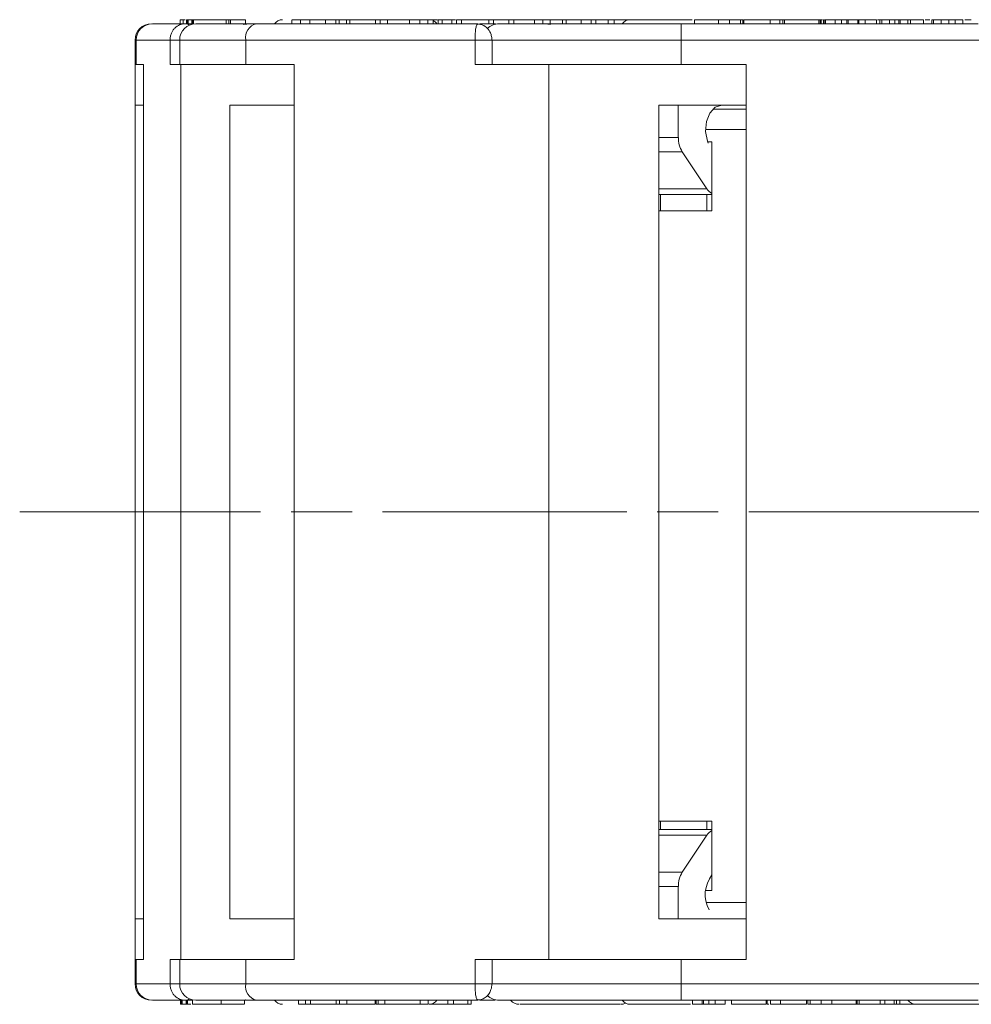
# Model space of a CAD drawing. Header units: millimetres. Extents: x 3578 to 4080, y -235 to 116.
# Tile 3 of 34: x 3746 to 3793, y -150 to -102. Entities that reach past the tile are written whole.
import ezdxf

# ---------------------------------------------------------------- set-up
doc = ezdxf.new("R2010")
doc.units = ezdxf.units.MM
doc.linetypes.add('ACAD_ISO08W100', pattern=[36, 24, -3, 6, -3])
doc.linetypes.add('CENTER', pattern=[0.6, 0.375, -0.075, 0.075, -0.075])
doc.layers.add('中心线', color=1, linetype='CENTER', lineweight=25)

msp = doc.modelspace()

# ---------------------------------------------------------------- linework, layer by layer
at = {"color": 7, "linetype": 'Continuous', "lineweight": 15}
for p, q in [((3753.754, -102.046), (3753.754, -102.246)), ((3753.758, -102.246), (3753.758, -102.046)), ((3753.913, -102.246), (3753.913, -102.046)), ((3754.067, -102.246), (3754.067, -102.046)), ((3754.119, -102.046), (3754.067, -102.046)), ((3754.119, -102.246), (3754.119, -102.046)), ((3754.144, -102.046), (3754.119, -102.046)), ((3754.144, -102.246), (3754.144, -102.046)), ((3754.33, -102.046), (3754.144, -102.046)), ((3754.33, -102.246), (3754.33, -102.046)), ((3754.365, -102.046), (3754.33, -102.046)), ((3754.365, -102.246), (3754.365, -102.046)), ((3754.418, -102.046), (3754.365, -102.046)), ((3754.418, -102.246), (3754.418, -102.046)), ((3756.026, -102.046), (3754.418, -102.046)), ((3756.026, -102.046), (3756.026, -102.246)), ((3756.026, -102.046), (3756.145, -102.046)), ((3756.145, -102.246), (3756.145, -102.046)), ((3756.145, -102.046), (3756.229, -102.046)), ((3756.229, -102.246), (3756.229, -102.046)), ((3756.815, -102.046), (3756.792, -102.046)), ((3756.978, -102.246), (3756.978, -102.046)), ((3759.252, -102.046), (3759.252, -102.246)), ((3759.67, -102.246), (3759.67, -102.046)), ((3760.128, -102.246), (3760.128, -102.046)), ((3760.909, -102.246), (3760.909, -102.046)), ((3761.416, -102.246), (3761.416, -102.046)), ((3761.573, -102.046), (3761.416, -102.046)), ((3761.573, -102.246), (3761.573, -102.046)), ((3761.931, -102.046), (3761.573, -102.046)), ((3761.931, -102.246), (3761.931, -102.046)), ((3762.097, -102.046), (3761.931, -102.046)), ((3762.097, -102.246), (3762.097, -102.046)), ((3763.362, -102.046), (3762.097, -102.046)), ((3763.362, -102.246), (3763.362, -102.046)), ((3763.599, -102.046), (3763.362, -102.046)), ((3763.599, -102.246), (3763.599, -102.046)), ((3763.958, -102.046), (3763.599, -102.046)), ((3763.958, -102.246), (3763.958, -102.046)), ((3765.037, -102.046), (3763.958, -102.046)), ((3765.037, -102.046), (3765.037, -102.246)), ((3765.547, -102.246), (3765.547, -102.046)), ((3765.547, -102.046), (3765.927, -102.046)), ((3766.011, -102.046), (3765.927, -102.046)), ((3765.927, -102.246), (3765.927, -102.046)), ((3766.191, -102.246), (3766.191, -102.046)), ((3766.411, -102.046), (3766.191, -102.046)), ((3766.443, -102.046), (3766.443, -102.246)), ((3766.647, -102.246), (3766.647, -102.046)), ((3767.122, -102.046), (3767.122, -102.246)), ((3767.341, -102.246), (3767.341, -102.046)), ((3767.59, -102.046), (3767.341, -102.046)), ((3767.59, -102.246), (3767.59, -102.046)), ((3768.927, -102.046), (3767.59, -102.046)), ((3768.927, -102.046), (3768.927, -102.246)), ((3768.927, -102.046), (3769.156, -102.046)), ((3769.156, -102.246), (3769.156, -102.046)), ((3769.263, -102.046), (3769.156, -102.046)), ((3769.918, -102.246), (3769.918, -102.046)), ((3769.918, -102.046), (3770.166, -102.046)), ((3770.166, -102.246), (3770.166, -102.046)), ((3771.179, -102.046), (3770.166, -102.046)), ((3771.179, -102.246), (3771.179, -102.046)), ((3771.953, -102.046), (3771.179, -102.046)), ((3771.584, -102.046), (3771.584, -102.246)), ((3771.953, -102.246), (3771.953, -102.046)), ((3771.953, -102.046), (3772.553, -102.046)), ((3772.553, -102.246), (3772.553, -102.046)), ((3772.741, -102.046), (3772.553, -102.046)), ((3772.741, -102.246), (3772.741, -102.046)), ((3773.467, -102.046), (3772.741, -102.046)), ((3773.467, -102.246), (3773.467, -102.046)), ((3773.965, -102.046), (3773.467, -102.046)), ((3773.965, -102.046), (3773.965, -102.246)), ((3773.965, -102.046), (3774.194, -102.046)), ((3774.194, -102.246), (3774.194, -102.046)), ((3774.377, -102.046), (3774.194, -102.046)), ((3774.804, -102.246), (3774.804, -102.046)), ((3775.091, -102.046), (3774.804, -102.046)), ((3775.091, -102.246), (3775.091, -102.046)), ((3775.954, -102.046), (3775.091, -102.046)), ((3776.645, -102.046), (3776.362, -102.046)), ((3779.042, -102.246), (3779.042, -102.046)), ((3780.232, -102.246), (3780.232, -102.046)), ((3780.759, -102.246), (3780.759, -102.046)), ((3781.303, -102.246), (3781.303, -102.046)), ((3781.414, -102.246), (3781.414, -102.046)), ((3781.46, -102.246), (3781.46, -102.046)), ((3781.476, -102.046), (3781.46, -102.046)), ((3781.476, -102.246), (3781.476, -102.046)), ((3782.758, -102.046), (3781.476, -102.046)), ((3782.758, -102.246), (3782.758, -102.046)), ((3783.239, -102.046), (3782.758, -102.046)), ((3783.239, -102.246), (3783.239, -102.046)), ((3783.382, -102.046), (3783.239, -102.046)), ((3783.461, -102.046), (3783.351, -102.046)), ((3783.382, -102.246), (3783.382, -102.046)), ((3783.461, -102.246), (3783.461, -102.046)), ((3785.16, -102.046), (3783.461, -102.046)), ((3785.16, -102.246), (3785.16, -102.046)), ((3785.16, -102.046), (3785.227, -102.046)), ((3785.227, -102.246), (3785.227, -102.046)), ((3785.227, -102.046), (3785.265, -102.046)), ((3785.265, -102.246), (3785.265, -102.046)), ((3785.265, -102.046), (3785.34, -102.046)), ((3785.38, -102.246), (3785.38, -102.046)), ((3785.457, -102.246), (3785.457, -102.046)), ((3785.478, -102.046), (3785.457, -102.046)), ((3785.478, -102.246), (3785.478, -102.046)), ((3785.959, -102.046), (3785.478, -102.046)), ((3785.959, -102.246), (3785.959, -102.046)), ((3786.431, -102.046), (3786.053, -102.046)), ((3786.278, -102.246), (3786.278, -102.046)), ((3786.535, -102.246), (3786.535, -102.046)), ((3786.6, -102.246), (3786.6, -102.046)), ((3786.6, -102.046), (3787.081, -102.046)), ((3787.081, -102.246), (3787.081, -102.046)), ((3787.119, -102.046), (3787.081, -102.046)), ((3787.122, -102.046), (3787.122, -102.246)), ((3787.122, -102.046), (3787.431, -102.046)), ((3787.431, -102.246), (3787.431, -102.046)), ((3787.49, -102.046), (3787.431, -102.046)), ((3787.994, -102.246), (3787.994, -102.046)), ((3788.046, -102.046), (3788.151, -102.046)), ((3788.151, -102.246), (3788.151, -102.046)), ((3788.151, -102.046), (3788.245, -102.046)), ((3788.249, -102.246), (3788.249, -102.046)), ((3788.634, -102.046), (3788.249, -102.046)), ((3788.634, -102.246), (3788.634, -102.046)), ((3788.87, -102.046), (3788.855, -102.046)), ((3788.889, -102.246), (3788.889, -102.046)), ((3789.095, -102.246), (3789.095, -102.046)), ((3789.147, -102.246), (3789.147, -102.046)), ((3789.531, -102.046), (3789.147, -102.046)), ((3789.531, -102.246), (3789.531, -102.046)), ((3789.666, -102.046), (3789.531, -102.046)), ((3789.666, -102.046), (3789.666, -102.246)), ((3790.307, -102.046), (3789.666, -102.046)), ((3790.307, -102.246), (3790.307, -102.046)), ((3790.418, -102.046), (3790.389, -102.046)), ((3790.615, -102.046), (3790.421, -102.046)), ((3790.707, -102.246), (3790.707, -102.046)), ((3790.791, -102.046), (3790.707, -102.046)), ((3790.791, -102.246), (3790.791, -102.046)), ((3791.166, -102.046), (3790.791, -102.046)), ((3791.166, -102.046), (3791.166, -102.246)), ((3791.555, -102.246), (3791.555, -102.046)), ((3791.555, -102.046), (3791.866, -102.046)), ((3791.866, -102.246), (3791.866, -102.046)), ((3791.866, -102.046), (3792.241, -102.046)), ((3792.241, -102.246), (3792.241, -102.046)), ((3753.996, -102.246), (3752.394, -102.246)), ((3753.996, -102.246), (3754.363, -102.246)), ((3757.18, -102.255), (3756.856, -102.276)), ((3757.037, -102.263), (3757.144, -102.246)), ((3768.393, -102.246), (3757.513, -102.246)), ((3768.369, -102.269), (3768.393, -102.246)), ((3771.957, -102.283), (3771.697, -102.255)), ((3771.758, -102.246), (3771.957, -102.283)), ((3778.382, -102.246), (3778.382, -103.046)), ((3792.988, -102.246), (3778.382, -102.246)), ((3751.54, -103.046), (3751.54, -104.246)), ((3751.599, -103.046), (3751.54, -103.046)), ((3751.599, -104.246), (3751.599, -103.046)), ((3751.599, -103.046), (3753.26, -103.046)), ((3753.26, -103.046), (3753.26, -104.246)), ((3753.734, -103.046), (3753.26, -103.046)), ((3753.734, -103.046), (3753.734, -104.246)), ((3756.979, -103.046), (3753.734, -103.046)), ((3756.979, -104.246), (3756.979, -103.046)), ((3756.979, -103.046), (3768.255, -103.046)), ((3768.255, -103.046), (3768.255, -104.246)), ((3769.089, -103.046), (3768.255, -103.046)), ((3769.089, -104.246), (3769.089, -103.046)), ((3778.382, -103.046), (3769.089, -103.046)), ((3778.382, -104.246), (3778.382, -103.046)), ((3778.382, -103.046), (3793.52, -103.046)), ((3751.54, -104.246), (3751.54, -106.246)), ((3751.599, -104.246), (3751.54, -104.246)), ((3751.599, -104.246), (3751.95, -104.246)), ((3751.95, -148.246), (3751.95, -104.246)), ((3753.26, -104.246), (3753.793, -104.246)), ((3753.793, -104.246), (3753.793, -148.246)), ((3756.979, -104.246), (3753.793, -104.246)), ((3756.979, -104.246), (3759.363, -104.246)), ((3759.363, -148.246), (3759.363, -104.246)), ((3768.255, -104.246), (3771.877, -104.246)), ((3771.877, -104.246), (3778.382, -104.246)), ((3771.877, -104.246), (3771.877, -148.246)), ((3778.382, -104.246), (3781.583, -104.246)), ((3781.583, -148.246), (3781.583, -104.246)), ((3751.95, -106.246), (3751.54, -106.246)), ((3751.54, -146.246), (3751.54, -106.246)), ((3759.363, -106.246), (3756.202, -106.246)), ((3756.202, -146.246), (3756.202, -106.246)), ((3781.583, -106.246), (3777.283, -106.246)), ((3777.283, -146.246), (3777.283, -106.246)), ((3778.249, -107.832), (3778.249, -106.246)), ((3781.583, -106.446), (3779.942, -106.446)), ((3779.584, -107.446), (3781.583, -107.446)), ((3777.283, -107.832), (3778.249, -107.832)), ((3779.904, -108.046), (3779.691, -108.046)), ((3779.904, -111.446), (3779.904, -108.046)), ((3778.445, -108.539), (3777.283, -108.539)), ((3779.655, -110.353), (3778.445, -108.539)), ((3777.283, -110.353), (3779.655, -110.353)), ((3777.283, -110.646), (3779.904, -110.646)), ((3777.287, -110.646), (3777.287, -111.446)), ((3777.38, -111.446), (3777.38, -110.646)), ((3779.651, -111.446), (3779.651, -110.646)), ((3777.283, -111.446), (3779.904, -111.446)), ((3779.904, -141.446), (3777.283, -141.446)), ((3777.287, -141.446), (3777.287, -141.846)), ((3777.38, -141.846), (3777.38, -141.446)), ((3779.651, -141.446), (3779.651, -141.846)), ((3779.904, -144.846), (3779.904, -141.446)), ((3779.904, -141.846), (3777.283, -141.846)), ((3779.655, -142.139), (3777.283, -142.139)), ((3778.445, -143.953), (3779.655, -142.139)), ((3777.283, -143.953), (3778.445, -143.953)), ((3778.249, -144.661), (3777.283, -144.661)), ((3778.249, -146.246), (3778.249, -144.661)), ((3779.595, -144.846), (3779.904, -144.846)), ((3781.583, -145.446), (3779.63, -145.446)), ((3751.54, -146.246), (3751.54, -148.246)), ((3751.54, -146.246), (3751.95, -146.246)), ((3756.202, -146.246), (3759.363, -146.246)), ((3777.283, -146.246), (3781.583, -146.246)), ((3751.54, -148.246), (3751.54, -149.446)), ((3751.54, -148.246), (3751.599, -148.246)), ((3751.599, -149.446), (3751.599, -148.246)), ((3751.95, -148.246), (3751.599, -148.246)), ((3753.26, -148.246), (3753.26, -149.446)), ((3753.793, -148.246), (3753.26, -148.246)), ((3753.734, -148.246), (3753.734, -149.446)), ((3753.793, -148.246), (3756.979, -148.246)), ((3756.979, -149.446), (3756.979, -148.246)), ((3759.363, -148.246), (3756.979, -148.246)), ((3768.255, -148.246), (3768.255, -149.446)), ((3771.877, -148.246), (3768.255, -148.246)), ((3769.089, -149.446), (3769.089, -148.246)), ((3778.382, -148.246), (3771.877, -148.246)), ((3778.382, -149.446), (3778.382, -148.246)), ((3781.583, -148.246), (3778.382, -148.246)), ((3751.54, -149.446), (3751.599, -149.446)), ((3753.26, -149.446), (3751.599, -149.446)), ((3753.26, -149.446), (3753.734, -149.446)), ((3753.734, -149.446), (3756.979, -149.446)), ((3768.255, -149.446), (3756.979, -149.446)), ((3768.255, -149.446), (3769.089, -149.446)), ((3769.089, -149.446), (3778.382, -149.446)), ((3793.52, -149.446), (3778.382, -149.446)), ((3778.382, -149.446), (3778.382, -150.246)), ((3752.394, -150.246), (3753.996, -150.246)), ((3753.771, -150.246), (3753.771, -150.446)), ((3753.771, -150.446), (3753.824, -150.446)), ((3753.824, -150.246), (3753.824, -150.446)), ((3753.824, -150.446), (3753.859, -150.446)), ((3753.859, -150.246), (3753.859, -150.446)), ((3753.859, -150.446), (3754.046, -150.446)), ((3754.363, -150.246), (3753.996, -150.246)), ((3754.046, -150.246), (3754.046, -150.446)), ((3754.046, -150.446), (3754.07, -150.446)), ((3754.07, -150.246), (3754.07, -150.446)), ((3754.07, -150.446), (3754.123, -150.446)), ((3754.123, -150.246), (3754.123, -150.446)), ((3754.123, -150.446), (3754.289, -150.446)), ((3754.359, -150.246), (3754.359, -150.446)), ((3754.368, -150.246), (3754.368, -150.446)), ((3755.776, -150.246), (3755.776, -150.446)), ((3756.921, -150.446), (3756.921, -150.246)), ((3756.954, -150.223), (3757.18, -150.238)), ((3757.144, -150.246), (3756.985, -150.221)), ((3757.513, -150.246), (3768.393, -150.246)), ((3759.57, -150.246), (3759.57, -150.446)), ((3759.57, -150.446), (3759.928, -150.446)), ((3759.928, -150.246), (3759.928, -150.446)), ((3759.928, -150.446), (3760.165, -150.446)), ((3760.165, -150.246), (3760.165, -150.446)), ((3760.165, -150.446), (3761.43, -150.446)), ((3761.43, -150.246), (3761.43, -150.446)), ((3761.43, -150.446), (3761.596, -150.446)), ((3761.596, -150.246), (3761.596, -150.446)), ((3761.596, -150.446), (3761.954, -150.446)), ((3761.954, -150.246), (3761.954, -150.446)), ((3761.954, -150.446), (3763.344, -150.446)), ((3763.344, -150.246), (3763.344, -150.446)), ((3763.4, -150.246), (3763.4, -150.446)), ((3763.487, -150.246), (3763.487, -150.446)), ((3763.814, -150.246), (3763.814, -150.446)), ((3765.558, -150.246), (3765.558, -150.446)), ((3765.945, -150.446), (3765.945, -150.246)), ((3766.04, -150.446), (3766.085, -150.446)), ((3766.085, -150.436), (3766.085, -150.446)), ((3766.085, -150.446), (3766.922, -150.446)), ((3766.922, -150.446), (3766.922, -150.246)), ((3766.922, -150.446), (3767.202, -150.446)), ((3767.202, -150.246), (3767.202, -150.446)), ((3767.896, -150.246), (3767.896, -150.446)), ((3768.066, -150.446), (3768.066, -150.246)), ((3768.393, -150.246), (3768.369, -150.224)), ((3771.776, -150.238), (3771.868, -150.246)), ((3778.382, -150.246), (3792.988, -150.246)), ((3778.946, -150.246), (3778.946, -150.446)), ((3779.427, -150.446), (3778.946, -150.446)), ((3779.427, -150.246), (3779.427, -150.446)), ((3779.492, -150.246), (3779.492, -150.446)), ((3779.75, -150.246), (3779.75, -150.446)), ((3780.068, -150.246), (3780.068, -150.446)), ((3780.068, -150.446), (3780.549, -150.446)), ((3780.549, -150.246), (3780.549, -150.446)), ((3780.867, -150.246), (3780.867, -150.446)), ((3780.867, -150.446), (3782.566, -150.446)), ((3782.566, -150.246), (3782.566, -150.446)), ((3782.578, -150.246), (3782.578, -150.446)), ((3782.624, -150.246), (3782.624, -150.446)), ((3782.624, -150.446), (3782.706, -150.446)), ((3782.788, -150.246), (3782.788, -150.446)), ((3782.788, -150.446), (3783.269, -150.446)), ((3783.269, -150.246), (3783.269, -150.446)), ((3783.269, -150.446), (3784.551, -150.446)), ((3784.551, -150.246), (3784.551, -150.446)), ((3784.613, -150.246), (3784.613, -150.446)), ((3784.725, -150.246), (3784.725, -150.446)), ((3785.268, -150.246), (3785.268, -150.446)), ((3785.795, -150.246), (3785.795, -150.446)), ((3786.985, -150.246), (3786.985, -150.446)), ((3786.991, -150.246), (3786.991, -150.446)), ((3786.991, -150.446), (3787.043, -150.446)), ((3787.043, -150.246), (3787.043, -150.446)), ((3787.043, -150.446), (3787.134, -150.446)), ((3787.134, -150.246), (3787.134, -150.446)), ((3787.134, -150.446), (3788.166, -150.446)), ((3788.166, -150.246), (3788.166, -150.446)), ((3788.166, -150.446), (3788.397, -150.446)), ((3788.397, -150.446), (3788.397, -150.246)), ((3788.397, -150.446), (3788.866, -150.446)), ((3788.866, -150.246), (3788.866, -150.446)), ((3788.866, -150.446), (3788.975, -150.446)), ((3788.975, -150.246), (3788.975, -150.446)), ((3789.132, -150.246), (3789.132, -150.446))]:
    msp.add_line(p, q, dxfattribs=at)
at = {"color": 7, "linetype": 'Continuous', "lineweight": 15, "flags": 128}
msp.add_lwpolyline([(3780.384, -106.246), (3780.062, -106.348), (3779.795, -106.635), (3779.627, -107.059), (3779.587, -107.549), (3779.682, -108.022), (3779.719, -108.114)], dxfattribs=at)
at = {"color": 7, "linetype": 'Continuous', "lineweight": 15}
for centre, radius, start, end in [((3758.79, -102.546), 0.5, 90, 143.1301), ((3765.984, -102.546), 0.5, 36.8699, 65.1286), ((3775.882, -102.546), 0.5, 90, 143.1301), ((3752.34, -103.046), 0.8, 90, 180), ((3752.396, -103.044), 0.798, 90.1741, 180.173), ((3754.534, -103.046), 0.8, 90, 180), ((3753.995, -102.669), 0.423, 57.9276, 89.8011), ((3757.679, -102.935), 0.709, 103.5716, 189.0073), ((3769.432, -103.046), 0.8, 90, 135.6851), ((3779.54, -107.856), 1.291, 178.9354, 211.9615), ((3780.248, -109.977), 0.702, 212.4658, 240.645), ((3780.241, -142.509), 0.693, 119.1651, 147.7241), ((3779.54, -144.637), 1.291, 148.0385, 181.0646), ((3781.136, -145.052), 1.565, 141.9459, 208.4217), ((3752.34, -149.446), 0.8, 180, 270), ((3752.396, -149.449), 0.798, 179.827, 269.8259), ((3754.534, -149.446), 0.8, 180, 270), ((3757.679, -149.557), 0.709, 170.9927, 256.4284), ((3769.432, -149.446), 0.8, 224.2082, 270), ((3753.995, -149.823), 0.423, 270.1989, 302.0724), ((3758.79, -149.946), 0.5, 216.8699, 270), ((3765.984, -149.946), 0.5, 270, 323.1301), ((3770.418, -149.946), 0.5, 217.7178, 270), ((3775.418, -149.946), 0.5, 270, 297.6652), ((3775.882, -149.946), 0.5, 216.8699, 270), ((3789.936, -149.946), 0.5, 216.8699, 270)]:
    msp.add_arc(centre, radius, start, end, dxfattribs=at)
for points, knots in [([(3753.913, -102.046), (3753.897, -102.046), (3753.866, -102.046), (3753.832, -102.046), (3753.804, -102.046), (3753.784, -102.046), (3753.768, -102.046), (3753.761, -102.046), (3753.758, -102.046)], [0, 0, 0, 0, 0.185429, 0.37219, 0.527708, 0.683877, 0.841678, 1, 1, 1, 1]), ([(3753.997, -102.046), (3753.975, -102.046), (3753.942, -102.046), (3753.92, -102.046), (3753.913, -102.046)], [0, 0, 0, 0, 0.681357, 1, 1, 1, 1]), ([(3756.965, -102.046), (3756.966, -102.046), (3756.967, -102.046), (3756.89, -102.046), (3756.736, -102.046), (3756.505, -102.046), (3756.325, -102.046), (3756.229, -102.046)], [0, 0, 0, 0, 0.100706, 0.300406, 0.500804, 0.73356, 1, 1, 1, 1]), ([(3759.67, -102.046), (3759.577, -102.046), (3759.389, -102.046), (3759.254, -102.046), (3759.265, -102.046), (3759.268, -102.046)], [0, 0, 0, 0, 0.40791, 0.82043, 1, 1, 1, 1]), ([(3760.128, -102.046), (3760.097, -102.046), (3760.034, -102.046), (3759.949, -102.046), (3759.872, -102.046), (3759.802, -102.046), (3759.734, -102.046), (3759.692, -102.046), (3759.67, -102.046)], [0, 0, 0, 0, 0.185429, 0.37219, 0.527708, 0.683877, 0.841678, 1, 1, 1, 1]), ([(3760.909, -102.046), (3760.847, -102.046), (3760.722, -102.046), (3760.472, -102.046), (3760.268, -102.046), (3760.142, -102.046), (3760.128, -102.046)], [0, 0, 0, 0, 0.2509005, 0.5021621, 0.9465313, 1, 1, 1, 1]), ([(3761.416, -102.046), (3761.394, -102.046), (3761.349, -102.046), (3761.274, -102.046), (3761.194, -102.046), (3761.105, -102.046), (3761.011, -102.046), (3760.943, -102.046), (3760.909, -102.046)], [0, 0, 0, 0, 0.15395, 0.308181, 0.478699, 0.649961, 0.824203, 1, 1, 1, 1]), ([(3765.037, -102.046), (3765.08, -102.046), (3765.165, -102.046), (3765.284, -102.046), (3765.398, -102.046), (3765.478, -102.046), (3765.524, -102.046), (3765.547, -102.046)], [0, 0, 0, 0, 0.304716, 0.611867, 0.737799, 0.863116, 1, 1, 1, 1]), ([(3766.181, -102.046), (3766.183, -102.046), (3766.189, -102.046), (3766.099, -102.046), (3765.987, -102.046), (3765.927, -102.046)], [0, 0, 0, 0, 0.164375, 0.553995, 1, 1, 1, 1]), ([(3766.647, -102.046), (3766.623, -102.046), (3766.574, -102.046), (3766.518, -102.046), (3766.476, -102.046), (3766.453, -102.046), (3766.443, -102.046), (3766.443, -102.046), (3766.443, -102.046)], [0, 0, 0, 0, 0.2135133, 0.4308257, 0.6154286, 0.8053678, 0.9556871, 1, 1, 1, 1]), ([(3767.122, -102.046), (3767.089, -102.046), (3767.021, -102.046), (3766.921, -102.046), (3766.826, -102.046), (3766.752, -102.046), (3766.692, -102.046), (3766.662, -102.046), (3766.647, -102.046)], [0, 0, 0, 0, 0.19376, 0.393545, 0.578353, 0.76917, 0.884193, 1, 1, 1, 1]), ([(3767.183, -102.046), (3767.168, -102.046), (3767.136, -102.046), (3767.109, -102.046), (3767.093, -102.046), (3767.087, -102.046), (3767.085, -102.046)], [0, 0, 0, 0, 0.27741, 0.604419, 0.801538, 1, 1, 1, 1]), ([(3767.297, -102.046), (3767.276, -102.046), (3767.22, -102.046), (3767.16, -102.046), (3767.122, -102.046)], [0, 0, 0, 0, 0.376902, 1, 1, 1, 1]), ([(3769.156, -102.046), (3769.219, -102.046), (3769.356, -102.046), (3769.623, -102.046), (3769.81, -102.046), (3769.918, -102.046)], [0, 0, 0, 0, 0.258114, 0.568753, 1, 1, 1, 1]), ([(3771.588, -102.046), (3771.587, -102.046), (3771.576, -102.046), (3771.611, -102.046), (3771.731, -102.046), (3771.863, -102.046), (3771.953, -102.046)], [0, 0, 0, 0, 0.045874, 0.282999, 0.510873, 1, 1, 1, 1]), ([(3774.194, -102.046), (3774.257, -102.046), (3774.394, -102.046), (3774.609, -102.046), (3774.746, -102.046), (3774.804, -102.046)], [0, 0, 0, 0, 0.3222903, 0.7101657, 1, 1, 1, 1]), ([(3778.93, -102.046), (3778.794, -102.046), (3778.49, -102.046), (3778.007, -102.046), (3777.373, -102.046), (3776.675, -102.046), (3776.178, -102.046), (3775.953, -102.046), (3775.875, -102.046), (3775.889, -102.046), (3775.892, -102.046)], [0, 0, 0, 0, 0.093105, 0.207316, 0.321406, 0.531206, 0.741006, 0.855217, 0.969307, 1, 1, 1, 1]), ([(3780.232, -102.046), (3780.097, -102.046), (3779.825, -102.046), (3779.469, -102.046), (3779.217, -102.046), (3779.065, -102.046), (3779.051, -102.046), (3779.042, -102.046)], [0, 0, 0, 0, 0.203933, 0.41017, 0.593215, 0.773531, 1, 1, 1, 1]), ([(3780.759, -102.046), (3780.728, -102.046), (3780.666, -102.046), (3780.574, -102.046), (3780.486, -102.046), (3780.402, -102.046), (3780.317, -102.046), (3780.26, -102.046), (3780.232, -102.046)], [0, 0, 0, 0, 0.185429, 0.37219, 0.527708, 0.683877, 0.841678, 1, 1, 1, 1]), ([(3781.303, -102.046), (3781.273, -102.046), (3781.213, -102.046), (3781.054, -102.046), (3780.892, -102.046), (3780.772, -102.046), (3780.759, -102.046)], [0, 0, 0, 0, 0.2509005, 0.5021621, 0.9465313, 1, 1, 1, 1]), ([(3781.414, -102.046), (3781.414, -102.046), (3781.414, -102.046), (3781.406, -102.046), (3781.394, -102.046), (3781.373, -102.046), (3781.345, -102.046), (3781.317, -102.046), (3781.303, -102.046)], [0, 0, 0, 0, 0.15395, 0.308181, 0.478699, 0.649961, 0.824203, 1, 1, 1, 1]), ([(3783.447, -102.046), (3783.446, -102.046), (3783.407, -102.046), (3783.379, -102.046), (3783.351, -102.046)], [0, 0, 0, 0, 0.0218723, 1, 1, 1, 1]), ([(3785.417, -102.046), (3785.41, -102.046), (3785.38, -102.046), (3785.38, -102.046), (3785.38, -102.046)], [0, 0, 0, 0, 0.243135, 1, 1, 1, 1]), ([(3785.959, -102.046), (3785.961, -102.046), (3785.964, -102.046), (3785.986, -102.046), (3786.055, -102.046), (3786.133, -102.046), (3786.21, -102.046), (3786.263, -102.046), (3786.278, -102.046)], [0, 0, 0, 0, 0.272224, 0.546623, 0.659126, 0.771081, 0.934792, 1, 1, 1, 1]), ([(3786.278, -102.046), (3786.298, -102.046), (3786.339, -102.046), (3786.394, -102.046), (3786.44, -102.046), (3786.477, -102.046), (3786.509, -102.046), (3786.526, -102.046), (3786.535, -102.046)], [0, 0, 0, 0, 0.199415, 0.404779, 0.549305, 0.697938, 0.847272, 1, 1, 1, 1]), ([(3786.535, -102.046), (3786.545, -102.046), (3786.565, -102.046), (3786.579, -102.046), (3786.588, -102.046), (3786.594, -102.046), (3786.598, -102.046), (3786.599, -102.046), (3786.6, -102.046)], [0, 0, 0, 0, 0.2052876, 0.4164731, 0.5617174, 0.70725, 0.8535415, 1, 1, 1, 1]), ([(3787.152, -102.046), (3787.135, -102.046), (3787.113, -102.046), (3787.078, -102.046), (3787.071, -102.046)], [0, 0, 0, 0, 0.784559, 1, 1, 1, 1]), ([(3787.431, -102.046), (3787.459, -102.046), (3787.522, -102.046), (3787.719, -102.046), (3787.893, -102.046), (3787.994, -102.046)], [0, 0, 0, 0, 0.258114, 0.568753, 1, 1, 1, 1]), ([(3788.621, -102.046), (3788.684, -102.046), (3788.8, -102.046), (3788.919, -102.046), (3788.978, -102.046), (3788.985, -102.046), (3788.986, -102.046)], [0, 0, 0, 0, 0.353342, 0.649131, 0.944117, 1, 1, 1, 1]), ([(3788.889, -102.046), (3788.855, -102.046), (3788.8, -102.046), (3788.729, -102.046), (3788.681, -102.046), (3788.636, -102.046), (3788.635, -102.046), (3788.634, -102.046)], [0, 0, 0, 0, 0.184762, 0.299719, 0.415222, 0.547977, 1, 1, 1, 1]), ([(3789.095, -102.046), (3789.086, -102.046), (3789.069, -102.046), (3789.036, -102.046), (3788.997, -102.046), (3788.959, -102.046), (3788.922, -102.046), (3788.9, -102.046), (3788.889, -102.046)], [0, 0, 0, 0, 0.183139, 0.371304, 0.547074, 0.729826, 0.863864, 1, 1, 1, 1]), ([(3789.147, -102.046), (3789.146, -102.046), (3789.144, -102.046), (3789.139, -102.046), (3789.134, -102.046), (3789.125, -102.046), (3789.114, -102.046), (3789.101, -102.046), (3789.095, -102.046)], [0, 0, 0, 0, 0.19154, 0.383375, 0.534789, 0.686736, 0.842076, 1, 1, 1, 1]), ([(3791.166, -102.046), (3791.215, -102.046), (3791.316, -102.046), (3791.448, -102.046), (3791.519, -102.046), (3791.555, -102.046)], [0, 0, 0, 0, 0.316732, 0.654342, 1, 1, 1, 1]), ([(3792.648, -102.046), (3792.577, -102.046), (3792.473, -102.046), (3792.368, -102.046), (3792.334, -102.046)], [0, 0, 0, 0, 0.674259, 1, 1, 1, 1]), ([(3753.26, -103.046), (3753.263, -102.99), (3753.27, -102.874), (3753.32, -102.715), (3753.396, -102.572), (3753.525, -102.415), (3753.727, -102.277), (3753.907, -102.256), (3753.996, -102.246)], [0, 0, 0, 0, 0.122855, 0.251185, 0.369932, 0.501849, 0.752005, 1, 1, 1, 1]), ([(3757.513, -102.246), (3757.126, -102.246), (3756.329, -102.246), (3755.413, -102.246), (3754.792, -102.246), (3754.508, -102.246), (3754.561, -102.246), (3754.572, -102.246)], [0, 0, 0, 0, 0.217807, 0.44866, 0.68911, 0.934664, 1, 1, 1, 1]), ([(3768.255, -103.046), (3768.256, -102.99), (3768.257, -102.874), (3768.265, -102.715), (3768.277, -102.572), (3768.299, -102.416), (3768.328, -102.295), (3768.358, -102.276), (3768.369, -102.269)], [0, 0, 0, 0, 0.137662, 0.28146, 0.41452, 0.562336, 0.842644, 1, 1, 1, 1]), ([(3769.087, -103.046), (3769.085, -103.007), (3769.081, -102.93), (3769.051, -102.791), (3768.978, -102.603), (3768.819, -102.405), (3768.586, -102.274), (3768.437, -102.262), (3768.368, -102.256)], [0, 0, 0, 0, 0.091488, 0.177863, 0.326706, 0.576358, 0.801326, 1, 1, 1, 1]), ([(3768.485, -102.246), (3768.631, -102.246), (3768.8, -102.246), (3769.208, -102.246), (3769.263, -102.246)], [0, 0, 0, 0, 0.864547, 1, 1, 1, 1]), ([(3778.382, -102.246), (3777.836, -102.246), (3776.712, -102.246), (3775.044, -102.246), (3773.44, -102.246), (3772.009, -102.246), (3770.845, -102.246), (3770.019, -102.246), (3769.521, -102.246), (3769.461, -102.246), (3769.432, -102.246)], [0, 0, 0, 0, 0.116516, 0.240011, 0.368641, 0.5, 0.631359, 0.759989, 0.883484, 1, 1, 1, 1]), ([(3753.996, -150.246), (3753.907, -150.236), (3753.727, -150.216), (3753.525, -150.077), (3753.396, -149.921), (3753.32, -149.778), (3753.27, -149.619), (3753.263, -149.503), (3753.26, -149.446)], [0, 0, 0, 0, 0.2479947, 0.4981508, 0.6300332, 0.7488149, 0.8771295, 1, 1, 1, 1]), ([(3768.369, -150.224), (3768.358, -150.217), (3768.328, -150.198), (3768.299, -150.076), (3768.277, -149.921), (3768.265, -149.778), (3768.257, -149.619), (3768.256, -149.503), (3768.255, -149.446)], [0, 0, 0, 0, 0.157559, 0.437799, 0.585541, 0.718608, 0.862353, 1, 1, 1, 1]), ([(3768.368, -150.237), (3768.429, -150.233), (3768.567, -150.226), (3768.775, -150.12), (3768.943, -149.945), (3769.034, -149.752), (3769.077, -149.591), (3769.084, -149.496), (3769.087, -149.446)], [0, 0, 0, 0, 0.161186, 0.362009, 0.615212, 0.781006, 0.884631, 1, 1, 1, 1]), ([(3754.359, -150.446), (3754.359, -150.446), (3754.357, -150.446), (3754.36, -150.446), (3754.365, -150.446), (3754.368, -150.446)], [0, 0, 0, 0, 0.234832, 0.616786, 1, 1, 1, 1]), ([(3754.368, -150.446), (3754.392, -150.446), (3754.439, -150.446), (3754.666, -150.446), (3754.978, -150.446), (3755.358, -150.446), (3755.627, -150.446), (3755.776, -150.446)], [0, 0, 0, 0, 0.203933, 0.41017, 0.593215, 0.773531, 1, 1, 1, 1]), ([(3757.513, -150.246), (3757.126, -150.246), (3756.329, -150.246), (3755.413, -150.246), (3754.792, -150.246), (3754.508, -150.246), (3754.561, -150.246), (3754.572, -150.246)], [0, 0, 0, 0, 0.217807, 0.44866, 0.68911, 0.934664, 1, 1, 1, 1]), ([(3755.776, -150.446), (3755.909, -150.446), (3756.175, -150.446), (3756.545, -150.446), (3756.797, -150.446), (3756.912, -150.446), (3756.911, -150.446), (3756.911, -150.446)], [0, 0, 0, 0, 0.241349, 0.484928, 0.733499, 0.945193, 1, 1, 1, 1]), ([(3763.401, -150.446), (3763.401, -150.446), (3763.393, -150.446), (3763.429, -150.446), (3763.482, -150.446), (3763.487, -150.446)], [0, 0, 0, 0, 0.036138, 0.89648, 1, 1, 1, 1]), ([(3763.487, -150.446), (3763.502, -150.446), (3763.532, -150.446), (3763.584, -150.446), (3763.638, -150.446), (3763.693, -150.446), (3763.751, -150.446), (3763.793, -150.446), (3763.814, -150.446)], [0, 0, 0, 0, 0.185429, 0.37219, 0.527708, 0.683877, 0.841678, 1, 1, 1, 1]), ([(3763.814, -150.446), (3763.921, -150.446), (3764.135, -150.446), (3764.526, -150.446), (3764.905, -150.446), (3765.262, -150.446), (3765.452, -150.446), (3765.558, -150.446)], [0, 0, 0, 0, 0.203933, 0.41017, 0.593215, 0.773531, 1, 1, 1, 1]), ([(3765.558, -150.446), (3765.641, -150.446), (3765.807, -150.446), (3765.945, -150.446), (3765.93, -150.446), (3765.925, -150.446)], [0, 0, 0, 0, 0.409451, 0.822685, 1, 1, 1, 1]), ([(3767.202, -150.446), (3767.219, -150.446), (3767.316, -150.446), (3767.495, -150.446), (3767.722, -150.446), (3767.833, -150.446), (3767.896, -150.446)], [0, 0, 0, 0, 0.062613, 0.358267, 0.638514, 1, 1, 1, 1]), ([(3767.896, -150.446), (3767.953, -150.446), (3768.046, -150.446), (3768.058, -150.446), (3768.062, -150.446)], [0, 0, 0, 0, 0.623253, 1, 1, 1, 1]), ([(3769.247, -150.246), (3769.197, -150.246), (3768.796, -150.246), (3768.63, -150.246), (3768.485, -150.246)], [0, 0, 0, 0, 0.123632, 1, 1, 1, 1]), ([(3778.382, -150.246), (3777.836, -150.246), (3776.712, -150.246), (3775.044, -150.246), (3773.44, -150.246), (3772.009, -150.246), (3770.845, -150.246), (3770.019, -150.246), (3769.521, -150.246), (3769.461, -150.246), (3769.432, -150.246)], [0, 0, 0, 0, 0.116516, 0.240011, 0.368641, 0.5, 0.631359, 0.759989, 0.883484, 1, 1, 1, 1]), ([(3770.478, -150.446), (3770.579, -150.446), (3770.736, -150.446), (3771.167, -150.446), (3771.569, -150.446), (3772.028, -150.446), (3772.662, -150.446), (3773.476, -150.446), (3774.224, -150.446), (3774.726, -150.446), (3775.045, -150.446), (3775.268, -150.446), (3775.413, -150.446), (3775.386, -150.446), (3775.375, -150.446)], [0, 0, 0, 0, 0.128719, 0.198791, 0.268789, 0.33886, 0.408858, 0.537577, 0.666296, 0.736368, 0.806366, 0.876438, 0.946435, 1, 1, 1, 1]), ([(3775.892, -150.446), (3775.889, -150.446), (3775.875, -150.446), (3775.953, -150.446), (3776.179, -150.446), (3776.675, -150.446), (3777.373, -150.446), (3778.007, -150.446), (3778.465, -150.446), (3778.743, -150.446), (3778.854, -150.446)], [0, 0, 0, 0, 0.031236, 0.147463, 0.263568, 0.477074, 0.690579, 0.806807, 0.922912, 1, 1, 1, 1]), ([(3779.492, -150.446), (3779.482, -150.446), (3779.463, -150.446), (3779.448, -150.446), (3779.439, -150.446), (3779.433, -150.446), (3779.429, -150.446), (3779.428, -150.446), (3779.427, -150.446)], [0, 0, 0, 0, 0.205288, 0.416473, 0.561717, 0.70725, 0.853541, 1, 1, 1, 1]), ([(3779.75, -150.446), (3779.729, -150.446), (3779.688, -150.446), (3779.633, -150.446), (3779.587, -150.446), (3779.55, -150.446), (3779.518, -150.446), (3779.501, -150.446), (3779.492, -150.446)], [0, 0, 0, 0, 0.199415, 0.404779, 0.549305, 0.697938, 0.847272, 1, 1, 1, 1]), ([(3780.068, -150.446), (3780.067, -150.446), (3780.063, -150.446), (3780.041, -150.446), (3779.972, -150.446), (3779.895, -150.446), (3779.817, -150.446), (3779.765, -150.446), (3779.75, -150.446)], [0, 0, 0, 0, 0.272224, 0.546623, 0.659126, 0.771081, 0.934792, 1, 1, 1, 1]), ([(3784.613, -150.446), (3784.613, -150.446), (3784.614, -150.446), (3784.621, -150.446), (3784.633, -150.446), (3784.654, -150.446), (3784.682, -150.446), (3784.71, -150.446), (3784.725, -150.446)], [0, 0, 0, 0, 0.15395, 0.308181, 0.478699, 0.649961, 0.824203, 1, 1, 1, 1]), ([(3784.725, -150.446), (3784.755, -150.446), (3784.815, -150.446), (3784.973, -150.446), (3785.135, -150.446), (3785.255, -150.446), (3785.268, -150.446)], [0, 0, 0, 0, 0.2509, 0.502162, 0.946531, 1, 1, 1, 1]), ([(3785.268, -150.446), (3785.299, -150.446), (3785.362, -150.446), (3785.454, -150.446), (3785.541, -150.446), (3785.625, -150.446), (3785.71, -150.446), (3785.767, -150.446), (3785.795, -150.446)], [0, 0, 0, 0, 0.185429, 0.37219, 0.527708, 0.683877, 0.841678, 1, 1, 1, 1]), ([(3785.795, -150.446), (3785.93, -150.446), (3786.202, -150.446), (3786.558, -150.446), (3786.81, -150.446), (3786.962, -150.446), (3786.977, -150.446), (3786.985, -150.446)], [0, 0, 0, 0, 0.203933, 0.41017, 0.593215, 0.773531, 1, 1, 1, 1]), ([(3788.975, -150.446), (3788.983, -150.446), (3788.998, -150.446), (3789.022, -150.446), (3789.046, -150.446), (3789.071, -150.446), (3789.097, -150.446), (3789.12, -150.446), (3789.132, -150.446)], [0, 0, 0, 0, 0.2082698, 0.416707, 0.5614806, 0.7065734, 0.8528245, 1, 1, 1, 1]), ([(3789.132, -150.446), (3789.172, -150.446), (3789.26, -150.446), (3789.461, -150.446), (3789.719, -150.446), (3789.895, -150.446), (3789.994, -150.446)], [0, 0, 0, 0, 0.206429, 0.456722, 0.693973, 1, 1, 1, 1]), ([(3789.936, -150.446), (3789.97, -150.446), (3790.022, -150.446), (3790.333, -150.446), (3790.656, -150.446), (3791.054, -150.446), (3791.637, -150.446), (3792.436, -150.446), (3793.236, -150.446), (3793.819, -150.446), (3794.217, -150.446), (3794.54, -150.446), (3794.851, -150.446), (3794.903, -150.446), (3794.936, -150.446)], [0, 0, 0, 0, 0.119721, 0.184895, 0.25, 0.315174, 0.380279, 0.5, 0.619721, 0.684895, 0.75, 0.815174, 0.880279, 1, 1, 1, 1]), ([(3789.994, -150.446), (3790.095, -150.446), (3790.266, -150.446), (3790.459, -150.446), (3790.577, -150.446), (3790.591, -150.446), (3790.598, -150.446)], [0, 0, 0, 0, 0.311199, 0.528924, 0.747409, 1, 1, 1, 1])]:
    msp.add_open_spline(points, degree=3, knots=knots, dxfattribs=at)
at = {"layer": '中心线', "linetype": 'ACAD_ISO08W100', "lineweight": 13, "ltscale": 0.5}
msp.add_line((4009.71, -126.246), (3745.869, -126.246), dxfattribs=at)

doc.saveas('drawing.dxf')
